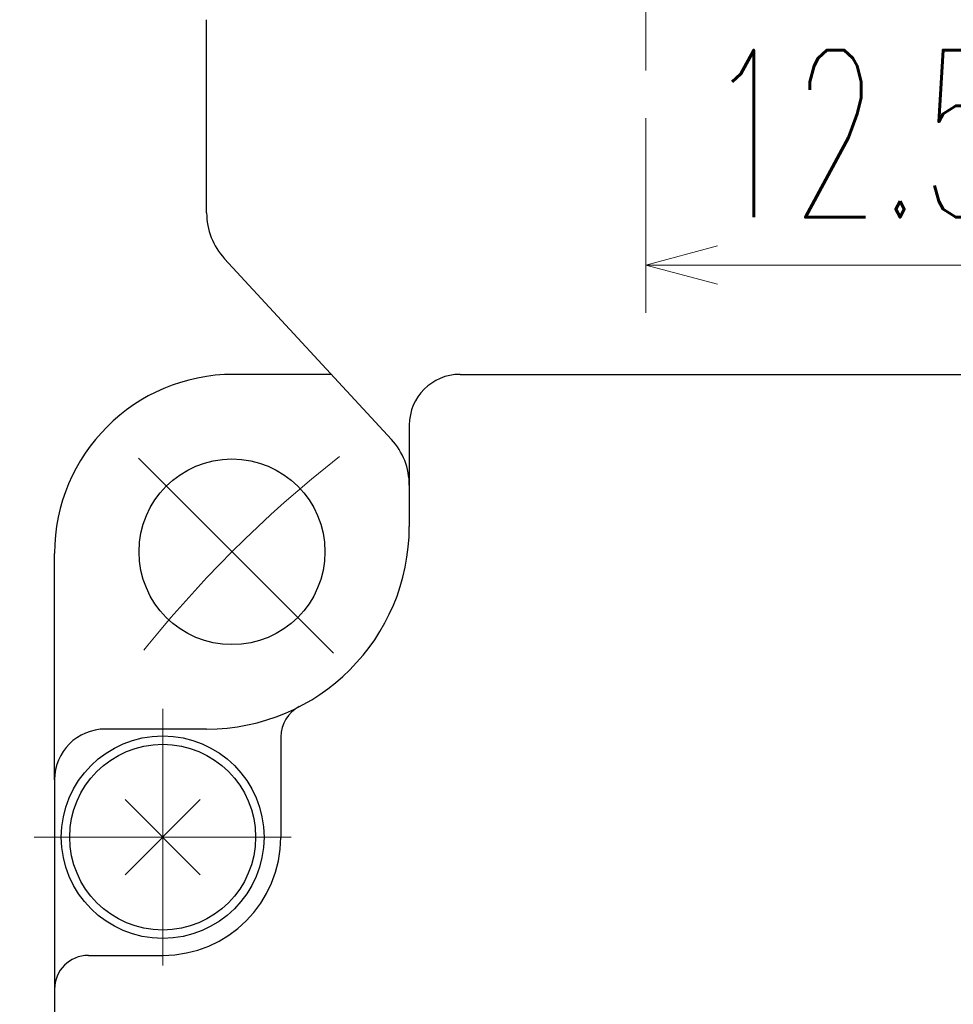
# Model space of a CAD drawing. Header units: millimetres. Extents: x 0 to 594, y 0 to 420.
# Tile 16 of 118: x 155 to 182, y 205 to 234. Entities that reach past the tile are written whole.
import ezdxf

# ---------------------------------------------------------------- set-up
doc = ezdxf.new("R2010")
doc.units = ezdxf.units.MM
doc.header["$LTSCALE"] = 0.257233
doc.linetypes.add('CENTER', pattern=[50.8, 31.75, -6.35, 6.35, -6.35])
for name, color, linetype in [('NoLayerName_001', 7, 'Continuous'), ('NoLayerName_003', 7, 'Continuous'), ('NoLayerName_005', 7, 'Continuous')]:
    doc.layers.add(name, color=color, linetype=linetype)
doc.styles.get("Standard").update_dxf_attribs({"font": 'txt', "bigfont": 'extfont2'})
doc.dimstyles.get("Standard").update_dxf_attribs({"dimtxt": 2.5, "dimasz": 2.5, "dimexe": 1, "dimexo": 1, "dimtad": 1, "dimdec": 3, "dimzin": 0, "dimdsep": 46, "dimtxsty": 'Standard', "dimcen": 2.5, "dimadec": 3, "dimazin": 0, "dimtfac": 0.75, "dimtdec": 3, "dimtmove": 0, "dimatfit": 3, "dimfxl": 1, "dimarcsym": 0})

# ---------------------------------------------------------------- blocks, each defined once
blk = doc.blocks.new('_OPEN30')
at = {"color": 0, "linetype": 'ByBlock', "lineweight": -2}
for p, q in [((-1, 0.267949), (0, 0)), ((0, 0), (-1, -0.267949)), ((0, 0), (-1, 0))]:
    blk.add_line(p, q, dxfattribs=at)
blk = doc.blocks.new('*D60')
at = {"layer": 'Defpoints', "color": 0}
for p in [(160.683, 234.952), (149.07, 163.952), (160.983, 163.952)]:
    blk.add_point(p, dxfattribs=at)
at = {"layer": 'NoLayerName_001', "color": 0, "linetype": 'Continuous', "lineweight": 13}
for p, q in [((159.269, 234.952), (147.656, 234.952)), ((149.07, 232.83), (149.07, 166.073)), ((159.569, 163.952), (147.656, 163.952))]:
    blk.add_line(p, q, dxfattribs=at)
at = {"layer": 'NoLayerName_001', "color": 0, "lineweight": 13, "xscale": 2.121340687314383, "yscale": 2.121340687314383, "zscale": 2.121340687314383}
for p, rotation in [((149.07, 234.952), 90), ((149.07, 163.952), 270)]:
    blk.add_blockref('_OPEN30', p, dxfattribs=dict(at, rotation=rotation))
at = {"layer": 'NoLayerName_001', "color": 0, "lineweight": 13, "insert": (145.181, 199.452), "char_height": 4.94979, "attachment_point": 5, "rotation": 90}
blk.add_mtext('\\W0.8000;71', dxfattribs=at)
blk = doc.blocks.new('*D61')
at = {"layer": 'Defpoints', "color": 0}
for p in [(173.183, 232.952), (173.183, 227.188), (185.683, 224.957)]:
    blk.add_point(p, dxfattribs=at)
at = {"layer": 'NoLayerName_001', "color": 0, "linetype": 'Continuous', "lineweight": 13}
for p, q in [((173.183, 231.537), (173.183, 225.774)), ((185.683, 226.372), (185.683, 228.603)), ((183.562, 227.188), (175.304, 227.188))]:
    blk.add_line(p, q, dxfattribs=at)
at = {"layer": 'NoLayerName_001', "color": 0, "lineweight": 13, "xscale": 2.121340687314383, "yscale": 2.121340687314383, "zscale": 2.121340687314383, "rotation": 180}
blk.add_blockref('_OPEN30', (173.183, 227.188), dxfattribs=at)
at = {"layer": 'NoLayerName_001', "color": 0, "lineweight": 13, "xscale": 2.121340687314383, "yscale": 2.121340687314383, "zscale": 2.121340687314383}
blk.add_blockref('_OPEN30', (185.683, 227.188), dxfattribs=at)
at = {"layer": 'NoLayerName_001', "color": 0, "lineweight": 13, "insert": (179.433, 231.078), "char_height": 4.94979, "attachment_point": 5}
blk.add_mtext('\\W0.6000;12.5', dxfattribs=at)

msp = doc.modelspace()

# ---------------------------------------------------------------- linework, layer by layer
at = {"layer": 'NoLayerName_001', "color": 7, "linetype": 'Continuous', "lineweight": 25}
for p, q in [((160.1831, 228.7336), (160.1831, 234.4516)), ((165.6527, 222.0262), (160.7135, 227.377)), ((163.8755, 223.9516), (160.9831, 223.9516)), ((166.1831, 222.4516), (166.1831, 219.4516)), ((155.6831, 211.9515), (155.6831, 218.6516)), ((160.1831, 213.4516), (157.1831, 213.4516)), ((162.3831, 213.2258), (162.3831, 210.2516)), ((157.772, 211.3627), (159.9943, 209.1404)), ((159.9943, 211.3627), (157.772, 209.1404)), ((156.6831, 206.7516), (158.8831, 206.7516))]:
    msp.add_line(p, q, dxfattribs=at)
at = {"layer": 'NoLayerName_001', "color": 190, "linetype": 'Continuous', "lineweight": 25}
msp.add_line((167.6831, 223.9516), (203.6831, 223.9516), dxfattribs=at)
at = {"layer": 'NoLayerName_001', "color": 2, "linetype": 'CENTER', "lineweight": 13}
for p, q in [((163.9396, 215.6951), (157.9292, 221.7055)), ((158.8831, 206.4516), (158.8831, 214.0516)), ((155.0831, 210.2516), (162.6831, 210.2516))]:
    msp.add_line(p, q, dxfattribs=at)
at = {"layer": 'NoLayerName_001', "color": 7, "linetype": 'Continuous', "lineweight": 25}
for centre, radius in [((160.9344, 218.7003), 2.75), ((158.8831, 210.2516), 3), ((158.8831, 210.2516), 2.75)]:
    msp.add_circle(centre, radius, dxfattribs=at)
for centre, radius, start, end in [((162.1831, 228.7336), 2, 180, 222.70939), ((160.9831, 218.6516), 5.3, 90, 180), ((164.1831, 220.6696), 2, 0, 42.70939), ((160.1831, 219.4516), 6, 270, 0), ((163.3831, 213.2258), 1, 117.20289, 180), ((157.1831, 211.9516), 1.5, 90, 180), ((158.8831, 210.2516), 3.5, 270, 0), ((156.6831, 205.7516), 1, 90, 180)]:
    msp.add_arc(centre, radius, start, end, dxfattribs=at)
at = {"layer": 'NoLayerName_001', "color": 190, "linetype": 'Continuous', "lineweight": 25}
msp.add_arc((167.6831, 222.4516), 1.5, 90, 180, dxfattribs=at)
at = {"layer": 'NoLayerName_001', "color": 2, "linetype": 'CENTER', "lineweight": 13}
msp.add_arc((185.6831, 193.9516), 35, 128.03837, 141.96163, dxfattribs=at)
at = {"layer": 'NoLayerName_003', "color": 2, "linetype": 'CENTER', "lineweight": 13}
msp.add_line((173.1831, 252.9016), (173.1831, 232.9516), dxfattribs=at)
at = {"layer": 'NoLayerName_005', "color": 7, "linetype": 'Continuous', "lineweight": 25}
msp.add_line((155.6831, 211.9515), (155.6832, 175.9516), dxfattribs=at)

# ---------------------------------------------------------------- dimensions: what is measured, and where the dimension line sits
at = {"layer": 'NoLayerName_001', "color": 3, "linetype": 'Continuous', "lineweight": 13}
for base, p1, p2, angle, text, picture, middle in [((149.0701, 163.9516), (160.6831, 234.9516), (160.9831, 163.9516), 270, '\\W0.8000;<>', '*D60', (149.0701, 199.4516)), ((173.1831, 227.1884), (185.6831, 224.9574), (173.1831, 232.9516), 180, '\\W0.6000;<>', '*D61', (179.4331, 227.1884))]:
    dim = msp.add_linear_dim(base=base, p1=p1, p2=p2, angle=angle, text=text, dimstyle='Standard', override={"dimtxt": 4.949795, "dimasz": 2.121341, "dimexe": 1.414227, "dimexo": 1.414227, "dimgap": 1.414227, "dimzin": 8, "dimblk": 'OPEN30', "dimclrd": 0, "dimclre": 0, "dimclrt": 0, "dimtp": 0, "dimtm": 0, "dimlwd": 13, "dimlwe": 13}, dxfattribs=at)
    dim.commit()
    dim.dimension.update_dxf_attribs({"geometry": picture, "text_midpoint": middle, "dimtype": 160})

doc.saveas('drawing.dxf')
